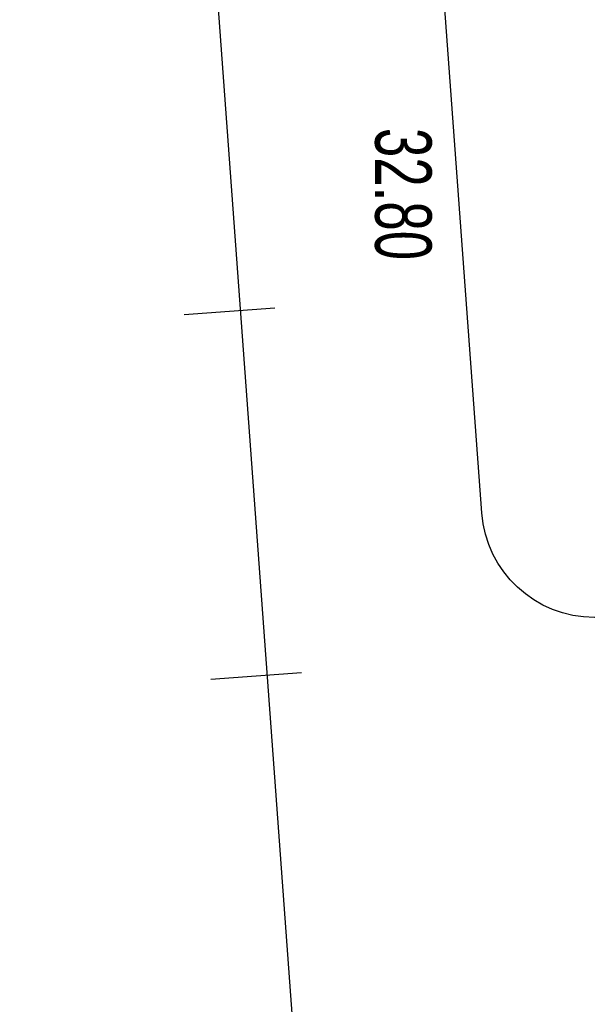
# Model space of a CAD drawing. Header units: millimetres. Extents: x 1371 to 38096, y 232 to 174236.
# Tile 1 of 84: x 18022 to 18032, y 86856 to 86874. Entities that reach past the tile are written whole.
import ezdxf
from ezdxf.enums import TextEntityAlignment as Align

# ---------------------------------------------------------------- set-up
doc = ezdxf.new("R2010")
doc.units = ezdxf.units.MM
doc.header["$LTSCALE"] = 10
doc.layers.add('0提标-道路', color=2, linetype='Continuous')
doc.layers.add('LOCKUP', color=7, linetype='Continuous')
doc.styles.add('TSSD_Dimension', font='smsim.shx', dxfattribs={"width": 0.7, "bigfont": 'smfs.shx'})

# ---------------------------------------------------------------- blocks, each defined once
blk = doc.blocks.new('*U325')
at = {"color": 8, "ltscale": 0.3, "style": 'TSSD_Dimension', "width": 0.7}
blk.add_text('32.80', height=1, rotation=270, dxfattribs=at).set_placement((18028.371, 86870.798, 32.2), align=Align.MIDDLE)
blk = doc.blocks.new('WQ')
blk.add_line((0, 0), (0, 1.61))
blk = doc.blocks.new('*U324')
at = {"layer": '0提标-道路'}
blk.add_lwpolyline([(18055.687, 86928.199), (18060.687, 86928.199), (18060.687, 86920.96), (18060.687, 86906.961, 0.415048), (18066.705, 86900.961), (18066.705, 86895.083), (18061.878, 86895.039, 0.412292), (18055.917, 86889.039), (18055.917, 86793.769, 0.414974), (18061.933, 86787.769), (18061.311, 86782.246, -0.335083), (18051.686, 86789.496, 0.334786), (18045.917, 86793.846), (18030.975, 86793.846), (18021.574, 86922.096), (18049.687, 86922.096, 0.414214), (18055.687, 86928.096)], format="xyb", dxfattribs=at)
blk.add_lwpolyline([(18045.367, 86916.596), (18049.567, 86916.596), (18049.567, 86912.096), (18050.417, 86912.096, -0.414214), (18051.917, 86910.596), (18051.917, 86803.846, -0.414214), (18045.917, 86797.846), (18040.269, 86797.846, -0.392941), (18034.285, 86803.408), (18032.331, 86830.06, -0.435811), (18032.83, 86830.596), (18034.417, 86830.596), (18034.417, 86863.296), (18031.754, 86863.296, -0.392941), (18029.759, 86865.15), (18026.35, 86911.658, -0.435811), (18032.334, 86918.096), (18043.867, 86918.096, -0.414214)], format="xyb", close=True, dxfattribs=at)
at = {"ltscale": 0.3, "rotation": 274.1924944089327}
for p in [(18024.488, 86868.663), (18024.962, 86862.201)]:
    blk.add_blockref('WQ', p, dxfattribs=at)
blk = doc.blocks.new('*U327')
at = {"layer": 'LOCKUP', "ltscale": 0.3}
for name in ['*U324', '*U325']:
    blk.add_blockref(name, (0, 0), dxfattribs=at)

msp = doc.modelspace()

# ---------------------------------------------------------------- block references
at = {"layer": 'LOCKUP', "ltscale": 0.3}
msp.add_blockref('*U327', (0, 0), dxfattribs=at)

doc.saveas('drawing.dxf')
